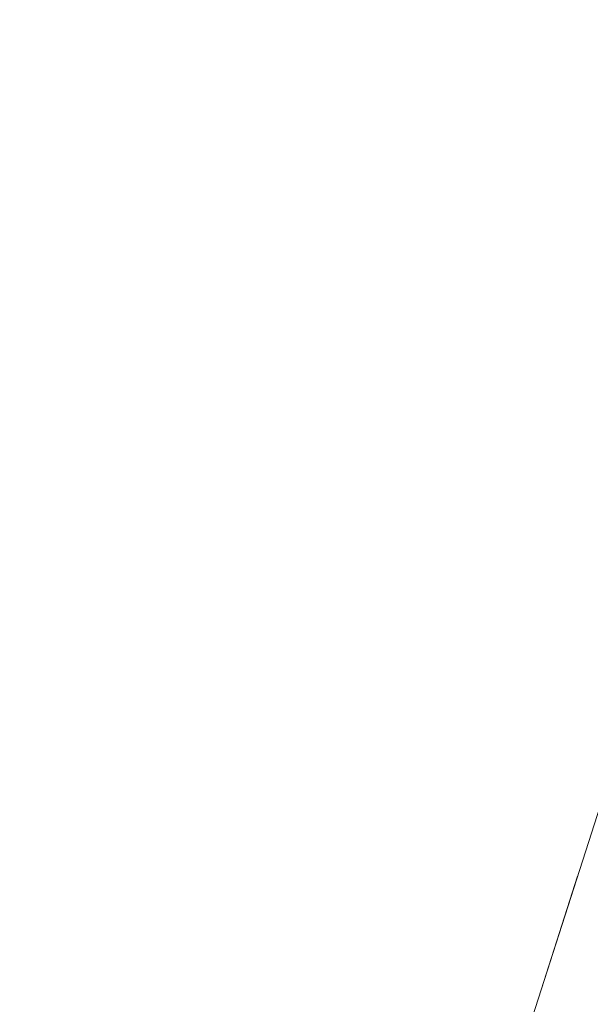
# Model space of a CAD drawing. Header units: millimetres. Extents: x 6505374 to 6517269, y 5595210 to 5612711.
# Tile 235 of 256: x 6513186.82 to 6513189.21, y 5610578.6 to 5610582.73. Entities that reach past the tile are written whole.
import ezdxf

# ---------------------------------------------------------------- set-up
doc = ezdxf.new("R2010")
doc.units = ezdxf.units.MM
doc.linetypes.add('EGBU01', pattern=[2, 0.5, -0.5, 0.5, -0.5])
doc.layers.add('Użytki gruntowe', color=96, linetype='Continuous', lineweight=0, true_color=0x008000)

msp = doc.modelspace()

# ---------------------------------------------------------------- linework, layer by layer
at = {"layer": 'Użytki gruntowe', "color": 7, "linetype": 'Continuous', "lineweight": 18, "true_color": 0xffffff, "flags": 128}
msp.add_lwpolyline([(6513130.7555, 5610333.261), (6513043.1444, 5610438.5717), (6513043.1444, 5610438.5717), (6513055.4414, 5610451.6012), (6513109.2363, 5610489.6843), (6513125.7862, 5610501.7369), (6513179.4348, 5610548.8838), (6513198.976, 5610609.6986), (6513209.713, 5610618.8658), (6513275.3496, 5610537.7851), (6513276.9317, 5610535.8308), (6513278.3, 5610534.1399), (6513300.5867, 5610506.5997), (6513327.4312, 5610473.4405), (6513353.4831, 5610441.2557)], dxfattribs=at)
at = {"layer": 'Użytki gruntowe', "color": 96, "linetype": 'EGBU01', "lineweight": 18, "true_color": 0x008000, "flags": 128}
msp.add_lwpolyline([(6513043.1444, 5610438.5717), (6513055.4414, 5610451.6012), (6513109.2363, 5610489.6843), (6513125.7862, 5610501.7369), (6513179.4348, 5610548.8838), (6513198.976, 5610609.6986), (6513209.713, 5610618.8658), (6513275.3496, 5610537.7851), (6513276.9317, 5610535.8308), (6513278.3, 5610534.1399), (6513300.5867, 5610506.5997), (6513327.4312, 5610473.4405), (6513353.4831, 5610441.2557), (6513378.8895, 5610409.8727), (6513406.1154, 5610376.2366), (6513417.9038, 5610361.6717), (6513431.1207, 5610345.3509), (6513456.703, 5610313.7447), (6513470.947, 5610296.1451), (6513486.0714, 5610277.4595), (6513514.0214, 5610242.9402), (6513538.9287, 5610212.1663), (6513564.7359, 5610180.276), (6513589.164, 5610150.1008), (6513615.7735, 5610117.2259), (6513694.9273, 5610019.4435), (6513673.046, 5609987.4248), (6513650.8364, 5609954.9419), (6513626.4076, 5609919.1986), (6513603.4582, 5609885.629), (6513580.6317, 5609852.2171), (6513558.2061, 5609819.408), (6513477.4498, 5609916.4891), (6513475.11, 5609919.3019), (6513449.3559, 5609950.2611), (6513423.5237, 5609981.3217), (6513410.9256, 5609996.4612), (6513397.7205, 5610012.3318), (6513372.7664, 5610042.3259), (6513370.9582, 5610044.4993), (6513368.8838, 5610046.9933), (6513343.2661, 5610077.7938), (6513330.531, 5610093.1058), (6513316.6899, 5610109.748), (6513290.7499, 5610140.9262), (6513288.8116, 5610143.2559), (6513287.5784, 5610144.7381), (6513276.3505, 5610158.2329), (6513264.1049, 5610172.956), (6513236.0408, 5610206.6973), (6513211.1044, 5610236.6683), (6513209.5133, 5610238.5806), (6513207.6766, 5610240.7882), (6513184.2877, 5610268.9002), (6513158.2693, 5610300.1742), (6513134.1252, 5610329.2096), (6513132.4665, 5610331.2043), (6513130.7555, 5610333.261), (6513043.1444, 5610438.5717)], close=True, dxfattribs=at)

doc.saveas('drawing.dxf')
